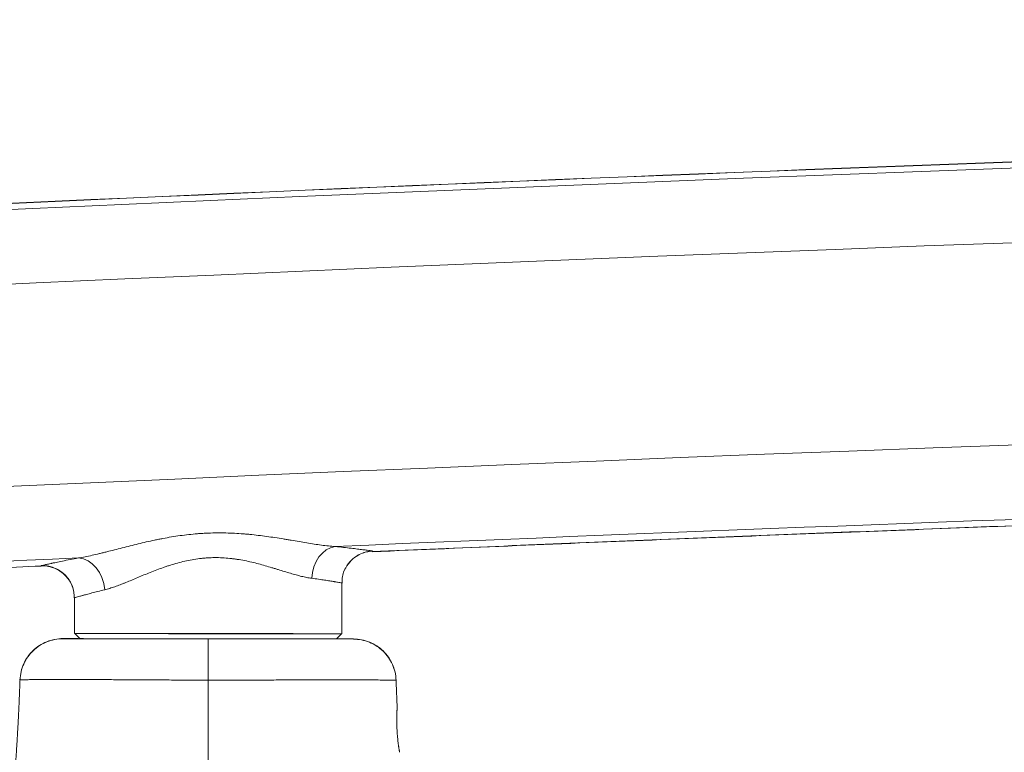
# Model space of a CAD drawing. Header units: millimetres. Extents: x 0 to 594, y 0 to 420.
# Tile 103 of 256: x 237.93 to 242.53, y 171.15 to 174.58. Entities that reach past the tile are written whole.
import ezdxf

# ---------------------------------------------------------------- set-up
doc = ezdxf.new("R2010")
doc.units = ezdxf.units.MM
doc.layers.add('1', color=7, linetype='Continuous', true_color=0xffffff)
doc.styles.add('Arial', font='txt')
doc.dimstyles.get("Standard").update_dxf_attribs({"dimtxt": 0.18, "dimasz": 0.18, "dimexe": 0.18, "dimexo": 0.0625, "dimgap": 0.09, "dimtad": 0, "dimtih": 1, "dimtoh": 1, "dimdec": 4, "dimzin": 0, "dimdsep": 46, "dimtxsty": 'Standard', "dimcen": 0.09, "dimadec": 0, "dimazin": 0, "dimtfac": 1, "dimtdec": 4, "dimtofl": 0, "dimtmove": 0, "dimatfit": 3, "dimfxl": 0, "dimtolj": 1, "dimtzin": 0, "dimarcsym": 0})

# ---------------------------------------------------------------- blocks, each defined once
blk = doc.blocks.new('_U8')
at = {"layer": '1', "color": 18, "lineweight": 18}
for p, q in [((226.9039, 215.3984), (226.9039, 196.8912)), ((318.5034, 149.327), (318.5034, 200.8912)), ((226.9039, 198.8912), (243.5405, 198.8912)), ((318.5034, 198.8912), (301.8668, 198.8912))]:
    blk.add_line(p, q, dxfattribs=at)
at = {"layer": '1', "color": 18}
for points in [[(226.9039, 198.8912), (230.4039, 199.8291), (230.4039, 197.9534)], [(318.5034, 198.8912), (315.0034, 197.9534), (315.0034, 199.8291)]]:
    blk.add_solid(points, dxfattribs=at)
at = {"layer": '1', "color": 18, "linetype": 'Continuous', "lineweight": 13, "char_height": 3.5, "attachment_point": 7, "line_spacing_factor": 1.047437, "style": 'Arial'}
for s, insert in [('\\fArial|b0|i0;\\W1.0000;LCG (DRY WEIGHT)', (255.1731, 196.2555)), ('\\fArial|b0|i0;\\W1.0000;1.8', (245.226, 196.2555))]:
    blk.add_mtext(s, dxfattribs=dict(at, insert=insert))
blk = doc.blocks.new('_U10')
at = {"layer": '1', "color": 18, "lineweight": 18}
for p, q in [((202.0973, 198.4427), (40.2436, 198.4427)), ((42.2436, 198.4427), (42.2436, 169.9126)), ((42.2436, 127.4368), (42.2436, 157.7463)), ((257.5135, 127.4368), (40.2436, 127.4368))]:
    blk.add_line(p, q, dxfattribs=at)
at = {"layer": '1', "color": 18}
for points in [[(42.2436, 198.4427), (43.1815, 194.9427), (41.3058, 194.9427)], [(42.2436, 127.4368), (41.3058, 130.9368), (43.1815, 130.9368)]]:
    blk.add_solid(points, dxfattribs=at)
at = {"layer": '1', "color": 18, "linetype": 'Continuous', "lineweight": 13, "insert": (45.2224, 159.4038), "char_height": 3.5, "attachment_point": 7, "rotation": 90, "line_spacing_factor": 1.047437, "style": 'Arial'}
blk.add_mtext('\\fArial|b0|i0;\\W1.0000;1.42', dxfattribs=at)
blk = doc.blocks.new('_U11')
at = {"layer": '1', "color": 18, "lineweight": 18}
for p, q in [((101.4996, 186.0644), (50.7679, 186.0644)), ((52.7679, 186.0644), (52.7679, 161.5114)), ((52.7679, 127.4368), (52.7679, 149.3451)), ((257.5135, 127.4368), (50.7679, 127.4368))]:
    blk.add_line(p, q, dxfattribs=at)
at = {"layer": '1', "color": 18}
for points in [[(52.7679, 186.0644), (53.7057, 182.5644), (51.8301, 182.5644)], [(52.7679, 127.4368), (51.8301, 130.9368), (53.7057, 130.9368)]]:
    blk.add_solid(points, dxfattribs=at)
at = {"layer": '1', "color": 18, "linetype": 'Continuous', "lineweight": 13, "insert": (55.7467, 151.0026), "char_height": 3.5, "attachment_point": 7, "rotation": 90, "line_spacing_factor": 1.047437, "style": 'Arial'}
blk.add_mtext('\\fArial|b0|i0;\\W1.0000;1.17', dxfattribs=at)
blk = doc.blocks.new('_U12')
at = {"layer": '1', "color": 18, "lineweight": 18}
for p, q in [((226.9039, 215.3984), (336.0772, 215.3984)), ((334.0772, 215.3984), (334.0772, 177.5008)), ((334.0772, 127.4368), (334.0772, 165.3344)), ((257.5135, 127.4368), (336.0772, 127.4368))]:
    blk.add_line(p, q, dxfattribs=at)
at = {"layer": '1', "color": 18}
for points in [[(334.0772, 215.3984), (335.015, 211.8984), (333.1393, 211.8984)], [(334.0772, 127.4368), (333.1393, 130.9368), (335.015, 130.9368)]]:
    blk.add_solid(points, dxfattribs=at)
at = {"layer": '1', "color": 18, "linetype": 'Continuous', "lineweight": 13, "char_height": 3.5, "attachment_point": 7, "rotation": 90, "line_spacing_factor": 1.047437, "style": 'Arial'}
for s, insert in [('\\fArial|b0|i0;\\W1.0000;LIFTING STROPS* EYE', (344.118, 145.1241)), ('\\fArial|b0|i0;\\W1.0000;1.76', (337.056, 166.9919))]:
    blk.add_mtext(s, dxfattribs=dict(at, insert=insert))
blk = doc.blocks.new('_U13')
at = {"layer": '1', "color": 18, "lineweight": 18}
for p, q in [((128.4245, 177.2952), (61.3878, 177.2952)), ((63.3878, 177.2952), (63.3878, 113.3718)), ((257.5135, 127.4368), (61.3878, 127.4368))]:
    blk.add_line(p, q, dxfattribs=at)
at = {"layer": '1', "color": 18}
for points in [[(63.3878, 177.2952), (64.3256, 173.7952), (62.4499, 173.7952)], [(63.3878, 127.4368), (62.4499, 130.9368), (64.3256, 130.9368)]]:
    blk.add_solid(points, dxfattribs=at)
at = {"layer": '1', "color": 18, "linetype": 'Continuous', "lineweight": 13, "char_height": 3.5, "attachment_point": 7, "rotation": 90, "line_spacing_factor": 1.047437, "style": 'Arial'}
for s, insert in [('\\fArial|b0|i0;\\W1.0000;1.00', (66.3666, 102.8629)), ('\\fArial|b0|i0;\\W1.0000;BOW DEFLATED', (66.3666, 61.4994))]:
    blk.add_mtext(s, dxfattribs=dict(at, insert=insert))

msp = doc.modelspace()

# ---------------------------------------------------------------- linework, layer by layer
at = {"layer": '1', "color": 155, "linetype": 'Continuous', "lineweight": 18}
for p, q in [((239.4377, 171.7069), (239.4379, 171.944)), ((238.1877, 171.8742), (238.1875, 171.7076)), ((238.1879, 171.875), (238.1877, 171.7084)), ((238.1877, 171.7084), (238.2126, 171.6834)), ((239.4126, 171.6819), (239.4377, 171.7069)), ((239.4375, 171.7061), (239.4375, 171.7067)), ((239.4375, 171.7061), (239.4375, 171.7061))]:
    msp.add_line(p, q, dxfattribs=at)
at = {"layer": '1', "color": 155, "linetype": 'Continuous', "lineweight": 13}
for centre, major_axis, ratio, start_param, end_param in [((260.9784, -327.3988), (-472.6812, -167.9182), 1, 4.318267, 4.424346), ((260.9785, -327.3991), (-472.3526, -167.8015), 1, 4.318267, 4.424347), ((260.9785, -327.3991), (-471.4619, -167.485), 1, 4.323478, 4.424348), ((260.9784, -327.3988), (-471.1333, -167.3683), 1, 4.374078, 4.414207), ((239.4129, 171.9654), (-0.0156, -0.1492), 0.772517, 3.331804, 4.79175), ((260.9784, -327.3988), (-471.1333, -167.3683), 1, 4.41661, 4.424348), ((238.2132, 171.9122), (0.0285, -0.1473), 0.768009, 1.422844, 2.953019)]:
    msp.add_ellipse(centre, major_axis=major_axis, ratio=ratio, start_param=start_param, end_param=end_param, dxfattribs=at)
at = {"layer": '1', "color": 155, "linetype": 'Continuous', "lineweight": 18}
for centre, major_axis, ratio, start_param, end_param in [((238.8125, 171.7068), (-0.625, 0.0008), 0.000817, 0.00002, 6.283162), ((238.8126, 171.6827), (0.6, -0.0007), 0.000811, 3.142373, 5.721915)]:
    msp.add_ellipse(centre, major_axis=major_axis, ratio=ratio, start_param=start_param, end_param=end_param, dxfattribs=at)
for points, knots in [([(287.4434, 173.5496), (283.9853, 173.734), (276.9608, 174.0346), (266.3619, 174.2605), (255.6546, 174.2614), (244.9493, 174.0335), (237.8183, 173.7293), (234.2539, 173.5392)], [0, 0, 0, 0, 0.195198, 0.396399, 0.597599, 0.7988, 1, 1, 1, 1]), ([(251.1548, 174.1546), (249.0864, 174.1141), (243.4504, 173.9687), (237.8182, 173.7285), (234.2537, 173.5383)], [0, 0, 0, 0, 0.366952, 1, 1, 1, 1]), ([(239.4398, 171.9434), (239.439, 171.9486), (239.437, 171.973), (239.4519, 172.0119), (239.4797, 172.0495), (239.5103, 172.0727), (239.5392, 172.0856), (239.5621, 172.0911), (239.575, 172.0921), (239.5794, 172.0922)], [0, 0, 0, 0, 0.069584, 0.325422, 0.523897, 0.688506, 0.827524, 0.941655, 1, 1, 1, 1]), ([(239.4399, 171.9442), (239.4391, 171.9492), (239.4371, 171.9734), (239.4518, 172.0123), (239.4795, 172.0501), (239.5101, 172.0734), (239.5391, 172.0863), (239.5621, 172.0919), (239.5751, 172.0929), (239.5796, 172.093)], [0, 0, 0, 0, 0.066622, 0.323265, 0.522175, 0.687045, 0.8263, 0.940673, 1, 1, 1, 1]), ([(238.0322, 172.0233), (238.0365, 172.0237), (238.0505, 172.0242), (238.0784, 172.0196), (238.1176, 172.004), (238.1563, 171.971), (238.1825, 171.924), (238.1871, 171.8906), (238.1868, 171.8738)], [0, 0, 0, 0, 0.054089, 0.177291, 0.347931, 0.575995, 0.799108, 1, 1, 1, 1]), ([(238.0324, 172.0241), (238.0367, 172.0245), (238.0508, 172.0251), (238.0788, 172.0204), (238.118, 172.0047), (238.1567, 171.9717), (238.1827, 171.9247), (238.1872, 171.8914), (238.1869, 171.8747)], [0, 0, 0, 0, 0.054112, 0.17896, 0.349719, 0.576707, 0.799827, 1, 1, 1, 1]), ([(238.1332, 171.6826), (238.1205, 171.6827), (238.1077, 171.6814), (238.0826, 171.6766), (238.0702, 171.673), (238.0465, 171.6634), (238.0351, 171.6575), (238.0136, 171.6436), (238.0036, 171.6356), (237.9851, 171.6179), (237.9768, 171.6082), (237.9621, 171.5872), (237.9557, 171.5761), (237.9452, 171.5527), (237.9411, 171.5406), (237.9353, 171.5157), (237.9336, 171.5029), (237.9331, 171.4901)], [0, 0, 0, 0, 0.125, 0.125, 0.25, 0.25, 0.375, 0.375, 0.5, 0.5, 0.625, 0.625, 0.75, 0.75, 0.875, 0.875, 1, 1, 1, 1]), ([(238.1334, 171.6835), (238.1206, 171.6835), (238.1078, 171.6823), (238.0827, 171.6774), (238.0704, 171.6738), (238.0467, 171.6643), (238.0353, 171.6583), (238.0138, 171.6445), (238.0037, 171.6365), (237.9853, 171.6188), (237.9769, 171.609), (237.9622, 171.5881), (237.9559, 171.5769), (237.9454, 171.5536), (237.9413, 171.5414), (237.9355, 171.5165), (237.9338, 171.5038), (237.9333, 171.491)], [0, 0, 0, 0, 0.125, 0.125, 0.25, 0.25, 0.375, 0.375, 0.5, 0.5, 0.625, 0.625, 0.75, 0.75, 0.875, 0.875, 1, 1, 1, 1]), ([(238.2095, 171.6828), (238.2004, 171.6828), (238.1921, 171.6828), (238.1802, 171.6828), (238.1763, 171.6828), (238.1716, 171.6828), (238.1707, 171.6828), (238.1688, 171.6828), (238.1662, 171.6828), (238.157, 171.6828), (238.1503, 171.6827), (238.1418, 171.6827), (238.1386, 171.6827), (238.1343, 171.6827), (238.1332, 171.6827), (238.1332, 171.6826)], [0, 0, 0, 0, 0.182881, 0.182881, 0.285021, 0.285021, 0.310556, 0.310556, 0.336091, 0.387161, 0.591441, 0.591441, 0.79572, 0.79572, 1, 1, 1, 1]), ([(238.2043, 171.6836), (238.1972, 171.6836), (238.1907, 171.6836), (238.1804, 171.6836), (238.1764, 171.6836), (238.1717, 171.6836), (238.1708, 171.6836), (238.169, 171.6836), (238.1663, 171.6836), (238.1572, 171.6836), (238.1505, 171.6836), (238.142, 171.6836), (238.1388, 171.6835), (238.1345, 171.6835), (238.1334, 171.6835), (238.1334, 171.6835)], [0, 0, 0, 0, 0.151644, 0.151644, 0.257688, 0.257688, 0.284199, 0.284199, 0.310711, 0.363733, 0.575822, 0.575822, 0.787911, 0.787911, 1, 1, 1, 1]), ([(238.8128, 171.6821), (238.8241, 171.6821), (238.8465, 171.6821), (238.8688, 171.682), (238.9021, 171.682), (238.9242, 171.682), (238.9489, 171.6819), (238.9517, 171.6819), (238.9572, 171.6819), (238.9599, 171.6819), (238.9681, 171.6819), (238.9845, 171.6819), (239.0006, 171.6819), (239.0325, 171.6819), (239.0533, 171.6818), (239.0943, 171.6818), (239.1143, 171.6818), (239.1437, 171.6818), (239.1534, 171.6818), (239.1678, 171.6817), (239.1726, 171.6817), (239.1821, 171.6817), (239.1868, 171.6817), (239.2099, 171.6817), (239.2278, 171.6817), (239.2619, 171.6817), (239.2783, 171.6817), (239.3096, 171.6817), (239.3245, 171.6817), (239.3405, 171.6817), (239.3422, 171.6817), (239.3457, 171.6817), (239.3509, 171.6817), (239.3627, 171.6817), (239.3723, 171.6817), (239.3907, 171.6817), (239.402, 171.6817), (239.4227, 171.6817), (239.4322, 171.6817), (239.4449, 171.6817), (239.4488, 171.6817), (239.4535, 171.6817), (239.4544, 171.6817), (239.4563, 171.6817), (239.4589, 171.6817), (239.4681, 171.6817), (239.4748, 171.6817), (239.4833, 171.6817), (239.4865, 171.6818), (239.4908, 171.6818), (239.4919, 171.6818), (239.4919, 171.6818)], [0, 0, 0, 0, 0.03125, 0.0625, 0.0625, 0.125, 0.125, 0.132813, 0.132813, 0.140625, 0.140625, 0.15625, 0.1875, 0.1875, 0.25, 0.25, 0.3125, 0.3125, 0.34375, 0.34375, 0.359375, 0.359375, 0.375, 0.375, 0.4375, 0.4375, 0.5, 0.5, 0.5625, 0.5625, 0.570313, 0.570313, 0.578125, 0.59375, 0.625, 0.625, 0.6875, 0.6875, 0.75, 0.75, 0.78125, 0.78125, 0.789063, 0.789063, 0.796875, 0.8125, 0.875, 0.875, 0.9375, 0.9375, 1, 1, 1, 1]), ([(239.4919, 171.6818), (239.4919, 171.6818), (239.4907, 171.6819), (239.4864, 171.6819), (239.4832, 171.6819), (239.4747, 171.682), (239.4693, 171.682), (239.4613, 171.682), (239.4588, 171.682), (239.4561, 171.682), (239.4543, 171.6821), (239.4534, 171.6821), (239.4487, 171.6821), (239.4447, 171.6821), (239.4332, 171.6821), (239.4252, 171.6821), (239.4164, 171.6822)], [0, 0, 0, 0, 0.20592, 0.20592, 0.41184, 0.41184, 0.617761, 0.617761, 0.669241, 0.694981, 0.694981, 0.720721, 0.720721, 0.823681, 0.823681, 1, 1, 1, 1]), ([(239.6913, 171.488), (239.6909, 171.5008), (239.6892, 171.5135), (239.6835, 171.5385), (239.6794, 171.5506), (239.669, 171.574), (239.6627, 171.5852), (239.648, 171.6061), (239.6397, 171.6159), (239.6213, 171.6337), (239.6112, 171.6417), (239.5898, 171.6556), (239.5784, 171.6616), (239.5547, 171.6712), (239.5424, 171.6748), (239.5173, 171.6797), (239.5045, 171.681), (239.4917, 171.681)], [0, 0, 0, 0, 0.125, 0.125, 0.25, 0.25, 0.375, 0.375, 0.5, 0.5, 0.625, 0.625, 0.75, 0.75, 0.875, 0.875, 1, 1, 1, 1]), ([(239.6915, 171.4888), (239.691, 171.5016), (239.6894, 171.5144), (239.6836, 171.5393), (239.6795, 171.5515), (239.6691, 171.5748), (239.6628, 171.586), (239.6482, 171.607), (239.6398, 171.6167), (239.6214, 171.6345), (239.6114, 171.6425), (239.5899, 171.6565), (239.5786, 171.6624), (239.5548, 171.672), (239.5425, 171.6757), (239.5174, 171.6806), (239.5046, 171.6818), (239.4919, 171.6818)], [0, 0, 0, 0, 0.125, 0.125, 0.25, 0.25, 0.375, 0.375, 0.5, 0.5, 0.625, 0.625, 0.75, 0.75, 0.875, 0.875, 1, 1, 1, 1]), ([(239.6903, 171.494), (239.6906, 171.4958), (239.692, 171.51), (239.6868, 171.5271), (239.682, 171.5431), (239.6805, 171.5475), (239.6799, 171.5492), (239.6798, 171.5495), (239.6798, 171.5497), (239.6797, 171.5497), (239.6797, 171.5497)], [0, 0, 0, 0, 0.097867, 0.748517, 0.903017, 0.982342, 0.992381, 0.997438, 0.999968, 1, 1, 1, 1]), ([(236.8681, 169.4068), (236.8827, 169.4068), (236.901, 169.4072), (236.9228, 169.4082), (236.9374, 169.409), (236.9538, 169.4102), (236.9683, 169.4116), (236.9774, 169.4125), (236.9864, 169.4135), (237.0009, 169.4153), (237.0171, 169.4176), (237.0314, 169.42), (237.053, 169.4238), (237.0726, 169.4279), (237.0902, 169.4322), (237.0973, 169.4339), (237.1096, 169.4371), (237.1236, 169.441), (237.1358, 169.4447), (237.1427, 169.4469), (237.1531, 169.4502), (237.1686, 169.4555), (237.1839, 169.4612), (237.1941, 169.4652), (237.2008, 169.4679), (237.2159, 169.4741), (237.231, 169.4809), (237.2433, 169.4868), (237.2466, 169.4884), (237.2488, 169.4895), (237.2529, 169.4915), (237.2658, 169.498), (237.2802, 169.5057), (237.2928, 169.513), (237.2968, 169.5152), (237.3007, 169.5175), (237.31, 169.5231), (237.3231, 169.5313), (237.3349, 169.539), (237.3409, 169.5431), (237.3427, 169.5444), (237.3446, 169.5457), (237.3506, 169.5498), (237.3798, 169.5706), (237.4093, 169.5947), (237.436, 169.6193), (237.4465, 169.6293), (237.4569, 169.6394), (237.4671, 169.6498), (237.4771, 169.6603), (237.4894, 169.6736), (237.5014, 169.6873), (237.5108, 169.6983), (237.5201, 169.7095), (237.5292, 169.7208), (237.5381, 169.7323), (237.5512, 169.7497), (237.5639, 169.7674), (237.5762, 169.7854), (237.5842, 169.7975), (237.5931, 169.8113), (237.6008, 169.8236), (237.6055, 169.8314), (237.6102, 169.8391), (237.6176, 169.8517), (237.6257, 169.8659), (237.6327, 169.8786), (237.6414, 169.8945), (237.6494, 169.9099), (237.656, 169.9228), (237.658, 169.9269), (237.66, 169.931), (237.6665, 169.944), (237.6739, 169.9596), (237.6815, 169.9762), (237.6874, 169.9894), (237.6947, 170.0061), (237.7018, 170.0229), (237.7073, 170.0363), (237.7128, 170.0498), (237.7181, 170.0634), (237.7233, 170.077), (237.7309, 170.0974), (237.7383, 170.118), (237.7454, 170.1387), (237.7501, 170.1525), (237.7552, 170.168), (237.7596, 170.1819), (237.7624, 170.1906), (237.7651, 170.1993), (237.7693, 170.2132), (237.7738, 170.2281), (237.7768, 170.2386), (237.7781, 170.2429), (237.7793, 170.2473), (237.7833, 170.2613), (237.7875, 170.2765), (237.791, 170.2897), (237.7919, 170.2932), (237.7926, 170.2956), (237.7937, 170.3001), (237.7974, 170.3142), (237.8014, 170.3301), (237.8049, 170.3442), (237.806, 170.3487), (237.807, 170.3531), (237.8096, 170.3637), (237.8131, 170.3788), (237.8164, 170.393), (237.8183, 170.4019), (237.8203, 170.4108), (237.8234, 170.4251), (237.8268, 170.4411), (237.8298, 170.4554), (237.8341, 170.4769), (237.8383, 170.4984), (237.8423, 170.5199), (237.845, 170.5342), (237.8476, 170.5486), (237.8501, 170.563), (237.8525, 170.5774), (237.8556, 170.5954), (237.8585, 170.6134), (237.8607, 170.6278), (237.8635, 170.6458), (237.8663, 170.6639), (237.8689, 170.6819), (237.8715, 170.7), (237.8744, 170.7217), (237.8778, 170.747), (237.8806, 170.7688), (237.8832, 170.7905), (237.8858, 170.8123), (237.8883, 170.834), (237.8915, 170.8631), (237.8946, 170.8921), (237.8975, 170.9212), (237.8996, 170.943), (237.9016, 170.9648), (237.9035, 170.9867), (237.9054, 171.0085), (237.9072, 171.0303), (237.909, 171.0522), (237.9112, 171.0813), (237.9134, 171.1104), (237.9154, 171.1396), (237.9168, 171.1615), (237.9182, 171.1833), (237.9196, 171.2052), (237.9209, 171.2271), (237.9223, 171.2526), (237.9235, 171.2745), (237.9245, 171.2927), (237.9254, 171.311), (237.9265, 171.3329), (237.9277, 171.3584), (237.9287, 171.3803), (237.9297, 171.4022), (237.9306, 171.4241), (237.9315, 171.446), (237.9324, 171.4683), (237.933, 171.4833), (237.9333, 171.491)], [0, 0, 0, 0, 0.016799, 0.020998, 0.025198, 0.033598, 0.039897, 0.041997, 0.044097, 0.050396, 0.058796, 0.062995, 0.067195, 0.083994, 0.086094, 0.088193, 0.092393, 0.100793, 0.104992, 0.107092, 0.109192, 0.117591, 0.125991, 0.128091, 0.13019, 0.13439, 0.146989, 0.149351, 0.150139, 0.151189, 0.152239, 0.155389, 0.167988, 0.171137, 0.172187, 0.173237, 0.176387, 0.184786, 0.191086, 0.192661, 0.193186, 0.193711, 0.195286, 0.201585, 0.235183, 0.239382, 0.243582, 0.251981, 0.256181, 0.260381, 0.26878, 0.277179, 0.281379, 0.285579, 0.293978, 0.298178, 0.302378, 0.319176, 0.323376, 0.327576, 0.335975, 0.342275, 0.344375, 0.346474, 0.352774, 0.361173, 0.365373, 0.369573, 0.382172, 0.385321, 0.386371, 0.387421, 0.390571, 0.40317, 0.40737, 0.41157, 0.419969, 0.428368, 0.432568, 0.436768, 0.445167, 0.449367, 0.453566, 0.470365, 0.474565, 0.478765, 0.487164, 0.493463, 0.495563, 0.497663, 0.503963, 0.512362, 0.515512, 0.516562, 0.517612, 0.520761, 0.533361, 0.535723, 0.53651, 0.53756, 0.53861, 0.54176, 0.554359, 0.557509, 0.558559, 0.559609, 0.562758, 0.571158, 0.577457, 0.579557, 0.581657, 0.587956, 0.596356, 0.600556, 0.604755, 0.621554, 0.625754, 0.629953, 0.638353, 0.642552, 0.646752, 0.655152, 0.663551, 0.667751, 0.67195, 0.684549, 0.688749, 0.692949, 0.705548, 0.713947, 0.722347, 0.730746, 0.739145, 0.747545, 0.755944, 0.772743, 0.781142, 0.789542, 0.797941, 0.80634, 0.81474, 0.823139, 0.831538, 0.839938, 0.856737, 0.865136, 0.873535, 0.881935, 0.890334, 0.898733, 0.907133, 0.919732, 0.923932, 0.928131, 0.94073, 0.94913, 0.957529, 0.965929, 0.974328, 0.982727, 0.991127, 1, 1, 1, 1]), ([(238.8102, 169.2472), (238.8102, 169.2496), (238.8102, 169.253), (238.8102, 169.2577), (238.8102, 169.261), (238.8102, 169.265), (238.8102, 169.2688), (238.8102, 169.2713), (238.8102, 169.2738), (238.8102, 169.2781), (238.8102, 169.2832), (238.8102, 169.288), (238.8102, 169.2955), (238.8102, 169.303), (238.8102, 169.3103), (238.8102, 169.3133), (238.8102, 169.3187), (238.8102, 169.3251), (238.8102, 169.331), (238.8102, 169.3344), (238.8102, 169.3396), (238.8103, 169.3477), (238.8103, 169.3561), (238.8103, 169.362), (238.8103, 169.3659), (238.8103, 169.3749), (238.8103, 169.3845), (238.8103, 169.3926), (238.8103, 169.3948), (238.8103, 169.3963), (238.8103, 169.3991), (238.8103, 169.408), (238.8103, 169.4185), (238.8103, 169.428), (238.8103, 169.431), (238.8103, 169.4341), (238.8103, 169.4414), (238.8103, 169.452), (238.8103, 169.4619), (238.8103, 169.4671), (238.8103, 169.4687), (238.8103, 169.4704), (238.8104, 169.4756), (238.8104, 169.5018), (238.8104, 169.5313), (238.8104, 169.5607), (238.8104, 169.5726), (238.8105, 169.5846), (238.8105, 169.5967), (238.8105, 169.6089), (238.8105, 169.6244), (238.8105, 169.64), (238.8105, 169.6527), (238.8105, 169.6654), (238.8105, 169.6782), (238.8106, 169.6911), (238.8106, 169.7106), (238.8106, 169.7303), (238.8106, 169.7502), (238.8106, 169.7635), (238.8106, 169.7785), (238.8107, 169.792), (238.8107, 169.8004), (238.8107, 169.8088), (238.8107, 169.8224), (238.8107, 169.8377), (238.8107, 169.8513), (238.8107, 169.8685), (238.8108, 169.8848), (238.8108, 169.8986), (238.8108, 169.9029), (238.8108, 169.9072), (238.8108, 169.921), (238.8108, 169.9375), (238.8108, 169.9549), (238.8108, 169.9689), (238.8109, 169.9863), (238.8109, 170.0038), (238.8109, 170.0178), (238.8109, 170.0319), (238.8109, 170.0459), (238.8109, 170.06), (238.811, 170.0811), (238.811, 170.1023), (238.811, 170.1235), (238.811, 170.1377), (238.811, 170.1536), (238.8111, 170.1678), (238.8111, 170.1766), (238.8111, 170.1855), (238.8111, 170.1997), (238.8111, 170.2148), (238.8111, 170.2255), (238.8111, 170.2299), (238.8111, 170.2343), (238.8112, 170.2486), (238.8112, 170.2639), (238.8112, 170.2773), (238.8112, 170.2808), (238.8112, 170.2833), (238.8112, 170.2877), (238.8112, 170.302), (238.8112, 170.318), (238.8112, 170.3322), (238.8113, 170.3367), (238.8113, 170.3412), (238.8113, 170.3519), (238.8113, 170.367), (238.8113, 170.3813), (238.8113, 170.3902), (238.8113, 170.3991), (238.8113, 170.4134), (238.8114, 170.4295), (238.8114, 170.4438), (238.8114, 170.4652), (238.8114, 170.4867), (238.8115, 170.5081), (238.8115, 170.5224), (238.8115, 170.5367), (238.8115, 170.5511), (238.8115, 170.5654), (238.8115, 170.5833), (238.8116, 170.6012), (238.8116, 170.6155), (238.8116, 170.6335), (238.8116, 170.6514), (238.8116, 170.6693), (238.8117, 170.6873), (238.8117, 170.7088), (238.8117, 170.7339), (238.8117, 170.7555), (238.8118, 170.7771), (238.8118, 170.7987), (238.8118, 170.8203), (238.8119, 170.8491), (238.8119, 170.878), (238.8119, 170.9068), (238.8119, 170.9285), (238.812, 170.9502), (238.812, 170.972), (238.812, 170.9937), (238.8121, 171.0155), (238.8121, 171.0372), (238.8121, 171.0663), (238.8121, 171.0955), (238.8122, 171.1246), (238.8122, 171.1465), (238.8122, 171.1685), (238.8123, 171.1904), (238.8123, 171.2124), (238.8123, 171.2382), (238.8124, 171.2602), (238.8124, 171.2786), (238.8124, 171.2971), (238.8124, 171.3192), (238.8125, 171.3451), (238.8125, 171.3674), (238.8125, 171.3897), (238.8125, 171.412), (238.8126, 171.4344), (238.8126, 171.4601), (238.8126, 171.4785), (238.8126, 171.4893)], [0, 0, 0, 0, 0.016744, 0.02093, 0.025115, 0.033487, 0.039766, 0.041859, 0.043952, 0.050231, 0.058603, 0.062789, 0.066975, 0.083718, 0.085811, 0.087904, 0.09209, 0.100462, 0.104648, 0.106741, 0.108834, 0.117206, 0.125577, 0.12767, 0.129763, 0.133949, 0.146507, 0.148862, 0.149646, 0.150693, 0.151739, 0.154879, 0.167436, 0.170576, 0.171622, 0.172669, 0.175808, 0.18418, 0.190459, 0.192029, 0.192552, 0.193075, 0.194645, 0.200924, 0.234411, 0.238597, 0.242783, 0.251155, 0.255341, 0.259527, 0.267898, 0.27627, 0.280456, 0.284642, 0.293014, 0.2972, 0.301386, 0.318129, 0.322315, 0.326501, 0.334873, 0.341152, 0.343245, 0.345338, 0.351617, 0.359988, 0.364174, 0.36836, 0.380918, 0.384057, 0.385104, 0.38615, 0.38929, 0.401848, 0.406033, 0.410219, 0.418591, 0.426963, 0.431149, 0.435335, 0.443707, 0.447893, 0.452079, 0.468822, 0.473008, 0.477194, 0.485566, 0.491845, 0.493938, 0.496031, 0.502309, 0.510681, 0.513821, 0.514867, 0.515914, 0.519053, 0.531611, 0.533965, 0.53475, 0.535797, 0.536843, 0.539983, 0.55254, 0.55568, 0.556726, 0.557773, 0.560912, 0.569284, 0.575563, 0.577656, 0.579749, 0.586028, 0.5944, 0.598585, 0.602771, 0.619515, 0.623701, 0.627887, 0.636259, 0.640445, 0.64463, 0.653002, 0.661374, 0.66556, 0.669746, 0.682304, 0.68649, 0.690676, 0.703233, 0.711605, 0.719977, 0.728349, 0.736721, 0.745092, 0.753464, 0.770208, 0.77858, 0.786952, 0.795323, 0.803695, 0.812067, 0.820439, 0.828811, 0.837182, 0.853926, 0.862298, 0.87067, 0.879042, 0.887413, 0.895785, 0.904157, 0.916715, 0.920901, 0.925087, 0.937644, 0.946016, 0.954388, 0.96276, 0.971132, 0.979503, 0.987875, 1, 1, 1, 1]), ([(239.6915, 171.4888), (239.6918, 171.4811), (239.6923, 171.4661), (239.6931, 171.4438), (239.694, 171.4219), (239.6949, 171.4), (239.6957, 171.3799), (239.6962, 171.3671), (239.6965, 171.3616)], [0, 0, 0, 0, 0.181742, 0.353777, 0.525812, 0.697847, 0.869882, 1, 1, 1, 1]), ([(239.6965, 171.3616), (239.6965, 171.3615), (239.6965, 171.3614), (239.6964, 171.3607), (239.6964, 171.3596), (239.6963, 171.358), (239.6962, 171.3564), (239.6961, 171.3559), (239.696, 171.3547), (239.696, 171.3541), (239.6959, 171.3521), (239.6957, 171.3492), (239.6955, 171.3457), (239.6954, 171.3428), (239.6953, 171.3413), (239.6952, 171.3398), (239.6952, 171.3387), (239.6952, 171.3382), (239.6951, 171.3354), (239.695, 171.3331), (239.6948, 171.3283), (239.6947, 171.3232), (239.6945, 171.3176), (239.6945, 171.314), (239.6945, 171.3133), (239.6945, 171.3118), (239.6945, 171.3111), (239.6944, 171.3089), (239.6944, 171.3074), (239.6944, 171.3028), (239.6944, 171.2966), (239.6945, 171.2901), (239.6946, 171.2852), (239.6946, 171.2835), (239.6947, 171.2802), (239.6948, 171.2785), (239.6949, 171.2734), (239.6952, 171.2666), (239.6955, 171.2598), (239.6959, 171.2529), (239.6961, 171.2495), (239.6964, 171.2444), (239.6966, 171.2427), (239.6968, 171.2392), (239.6969, 171.2376), (239.6973, 171.2325), (239.6979, 171.2259), (239.6985, 171.2195), (239.699, 171.2147), (239.6991, 171.2131), (239.6995, 171.21), (239.6996, 171.2085), (239.7002, 171.2039), (239.7008, 171.1981), (239.7015, 171.1926), (239.7022, 171.1873), (239.7025, 171.1847), (239.7031, 171.1811), (239.7032, 171.1799), (239.7036, 171.1776), (239.7037, 171.1765), (239.7042, 171.1732), (239.7048, 171.1692), (239.7053, 171.1657), (239.7057, 171.1632), (239.7059, 171.1625), (239.7061, 171.161), (239.7062, 171.1603), (239.7065, 171.1583), (239.7069, 171.156), (239.7072, 171.1543), (239.7074, 171.1533), (239.7074, 171.153), (239.7075, 171.1525), (239.7075, 171.1523), (239.7076, 171.1517), (239.7076, 171.1516), (239.7076, 171.1516)], [0, 0, 0, 0, 0.029491, 0.029491, 0.060839, 0.092187, 0.092187, 0.10786, 0.10786, 0.123534, 0.123534, 0.154882, 0.18623, 0.18623, 0.201904, 0.209741, 0.209741, 0.217578, 0.217578, 0.248925, 0.248925, 0.280273, 0.311621, 0.311621, 0.319458, 0.319458, 0.327295, 0.327295, 0.342968, 0.342968, 0.374316, 0.405664, 0.405664, 0.421338, 0.421338, 0.437012, 0.437012, 0.468359, 0.499707, 0.499707, 0.531055, 0.531055, 0.546729, 0.546729, 0.562403, 0.562403, 0.59375, 0.625098, 0.625098, 0.640772, 0.640772, 0.656446, 0.656446, 0.687794, 0.719141, 0.719141, 0.750489, 0.750489, 0.766163, 0.766163, 0.781837, 0.781837, 0.813184, 0.844532, 0.844532, 0.860206, 0.860206, 0.87588, 0.87588, 0.907228, 0.938575, 0.938575, 0.954249, 0.954249, 0.969923, 0.969923, 1, 1, 1, 1])]:
    msp.add_open_spline(points, degree=3, knots=knots, dxfattribs=at)
for points, degree in [([(239.5797, 172.0905), (249.4299, 172.5182), (259.2894, 172.5458)], 2), ([(239.5796, 172.0896), (244.9862, 172.3245), (250.3957, 172.4388)], 2), ([(234.3435, 171.8406), (238.0325, 172.0231)], 1), ([(234.3436, 171.8415), (238.0327, 172.0239)], 1)]:
    msp.add_open_spline(points, degree=degree, dxfattribs=at)
at = {"layer": '1', "color": 155, "linetype": 'Continuous', "lineweight": 13}
for points, knots in [([(238.2064, 172.0609), (238.2167, 172.0625), (238.2271, 172.0643), (238.2485, 172.0685), (238.2593, 172.0707), (238.2814, 172.0756), (238.2927, 172.0783), (238.3098, 172.0824), (238.3156, 172.0838), (238.3272, 172.0866), (238.333, 172.0881), (238.3507, 172.0925), (238.3625, 172.0956), (238.3865, 172.1017), (238.3985, 172.1048), (238.4351, 172.1141), (238.4598, 172.1204), (238.5103, 172.1326), (238.5359, 172.1385), (238.5653, 172.1447), (238.5686, 172.1454), (238.5752, 172.1467), (238.585, 172.1487), (238.5949, 172.1506), (238.6147, 172.1544), (238.6279, 172.1568), (238.6678, 172.1634), (238.6947, 172.1672), (238.7353, 172.1717), (238.749, 172.173), (238.7661, 172.1743), (238.7695, 172.1746), (238.7763, 172.1751), (238.7866, 172.1758), (238.7968, 172.1763), (238.8173, 172.1773), (238.8446, 172.1782), (238.8719, 172.1782), (238.9127, 172.1776), (238.9398, 172.1763), (238.9703, 172.1741), (238.9737, 172.1739), (238.9804, 172.1733), (238.9905, 172.1725), (239.0006, 172.1716), (239.0206, 172.1696), (239.0339, 172.1682), (239.0735, 172.1634), (239.0995, 172.1598), (239.1379, 172.1539), (239.1507, 172.1519), (239.1697, 172.1488), (239.1791, 172.1472), (239.1885, 172.1457), (239.1948, 172.1446), (239.1979, 172.1441), (239.2259, 172.1394), (239.2502, 172.1352), (239.2855, 172.1294), (239.2971, 172.1275), (239.32, 172.124), (239.3313, 172.1224), (239.3534, 172.1194), (239.3643, 172.1181), (239.3857, 172.1158), (239.3962, 172.1149), (239.4065, 172.1142)], [0, 0, 0, 0, 0.03125, 0.03125, 0.0625, 0.0625, 0.09375, 0.09375, 0.109375, 0.109375, 0.125, 0.125, 0.15625, 0.15625, 0.1875, 0.1875, 0.25, 0.25, 0.3125, 0.3125, 0.320313, 0.320313, 0.328125, 0.34375, 0.34375, 0.375, 0.375, 0.4375, 0.4375, 0.46875, 0.46875, 0.476563, 0.476563, 0.484375, 0.5, 0.5, 0.53125, 0.5625, 0.5625, 0.625, 0.625, 0.632813, 0.632813, 0.640625, 0.65625, 0.65625, 0.6875, 0.6875, 0.75, 0.75, 0.78125, 0.78125, 0.796875, 0.804688, 0.804688, 0.8125, 0.8125, 0.875, 0.875, 0.90625, 0.90625, 0.9375, 0.9375, 0.96875, 0.96875, 1, 1, 1, 1]), ([(239.4065, 172.1142), (239.4205, 172.1128), (239.4337, 172.1114), (239.4585, 172.1088), (239.47, 172.1074), (239.4916, 172.1049), (239.5016, 172.1037), (239.52, 172.1015), (239.5284, 172.1004), (239.5378, 172.0992), (239.5396, 172.099), (239.5432, 172.0985), (239.5449, 172.0983), (239.5499, 172.0976), (239.553, 172.0972), (239.5615, 172.0961), (239.571, 172.0948), (239.5767, 172.094), (239.5805, 172.0935), (239.5815, 172.0934), (239.5815, 172.0934), (239.5815, 172.0934), (239.5815, 172.0934)], [0, 0, 0, 0, 0.124914, 0.124914, 0.249828, 0.249828, 0.374741, 0.374741, 0.499655, 0.499655, 0.530884, 0.530884, 0.562112, 0.562112, 0.624569, 0.624569, 0.749483, 0.874396, 0.874396, 0.99931, 0.99931, 1, 1, 1, 1]), ([(238.031, 172.0246), (238.031, 172.0246), (238.031, 172.0246), (238.0311, 172.0246), (238.0311, 172.0246), (238.0313, 172.0247), (238.0319, 172.0248), (238.033, 172.025), (238.0359, 172.0256), (238.0388, 172.0263), (238.0464, 172.028), (238.0512, 172.0291), (238.0626, 172.0316), (238.0692, 172.033), (238.0777, 172.0349), (238.0787, 172.0351), (238.0806, 172.0355), (238.0836, 172.0361), (238.0908, 172.0377), (238.0974, 172.0391), (238.1113, 172.042), (238.1213, 172.0441), (238.1429, 172.0486), (238.1545, 172.0509), (238.1793, 172.0558), (238.1925, 172.0583), (238.2064, 172.0609)], [0, 0, 0, 0, 0.011206, 0.011206, 0.026901, 0.026901, 0.058292, 0.121072, 0.121072, 0.246633, 0.246633, 0.372194, 0.372194, 0.497756, 0.497756, 0.513451, 0.513451, 0.529146, 0.560536, 0.623317, 0.623317, 0.748878, 0.748878, 0.874439, 0.874439, 1, 1, 1, 1]), ([(239.2968, 171.9657), (239.2892, 171.9666), (239.2815, 171.9679), (239.2656, 171.971), (239.2575, 171.9728), (239.2408, 171.9768), (239.2324, 171.9791), (239.215, 171.9838), (239.2062, 171.9864), (239.1791, 171.9944), (239.1603, 172.0002), (239.1358, 172.0077), (239.1308, 172.0093), (239.1208, 172.0123), (239.1158, 172.0138), (239.1006, 172.0184), (239.0904, 172.0214), (239.0697, 172.0274), (239.0592, 172.0303), (239.0379, 172.0359), (239.0164, 172.0413), (238.9943, 172.0461), (238.9719, 172.0505), (238.9605, 172.0525), (238.9461, 172.0548), (238.9432, 172.0552), (238.9374, 172.056), (238.9287, 172.0572), (238.9199, 172.0582), (238.9025, 172.0601), (238.8908, 172.061), (238.8674, 172.0622), (238.8556, 172.0625), (238.832, 172.0624), (238.8202, 172.062), (238.8024, 172.0608), (238.7935, 172.0601), (238.7846, 172.0592), (238.7787, 172.0586), (238.7757, 172.0583), (238.7609, 172.0565), (238.7491, 172.0547), (238.7259, 172.0506), (238.7145, 172.0482), (238.6918, 172.043), (238.6693, 172.0373), (238.6472, 172.0308), (238.6308, 172.0256), (238.6254, 172.0238), (238.6173, 172.0211), (238.6146, 172.0202), (238.6092, 172.0183), (238.5958, 172.0137), (238.5827, 172.0089), (238.5621, 172.0011), (238.5519, 171.9971), (238.5319, 171.9891), (238.522, 171.9851), (238.5026, 171.9771), (238.493, 171.9731), (238.474, 171.9651), (238.4647, 171.9612), (238.4463, 171.9536), (238.4372, 171.9498), (238.4237, 171.9443), (238.4193, 171.9426), (238.4105, 171.9391), (238.4061, 171.9374), (238.3932, 171.9324), (238.3848, 171.9293), (238.3683, 171.9235), (238.3602, 171.9208), (238.3445, 171.916), (238.3368, 171.9139), (238.3293, 171.9121)], [0, 0, 0, 0, 0.03125, 0.03125, 0.0625, 0.0625, 0.09375, 0.09375, 0.125, 0.125, 0.1875, 0.1875, 0.203125, 0.203125, 0.21875, 0.21875, 0.25, 0.25, 0.28125, 0.28125, 0.3125, 0.34375, 0.34375, 0.375, 0.375, 0.382812, 0.382812, 0.390625, 0.40625, 0.40625, 0.4375, 0.4375, 0.46875, 0.46875, 0.5, 0.5, 0.515625, 0.523437, 0.523437, 0.53125, 0.53125, 0.5625, 0.5625, 0.59375, 0.59375, 0.625, 0.65625, 0.65625, 0.671875, 0.671875, 0.679687, 0.679687, 0.6875, 0.71875, 0.71875, 0.75, 0.75, 0.78125, 0.78125, 0.8125, 0.8125, 0.84375, 0.84375, 0.875, 0.875, 0.890625, 0.890625, 0.90625, 0.90625, 0.9375, 0.9375, 0.96875, 0.96875, 1, 1, 1, 1]), ([(239.4379, 171.9438), (239.4379, 171.9438), (239.4379, 171.9438), (239.4379, 171.9437), (239.4372, 171.9439), (239.4341, 171.9444), (239.4295, 171.9452), (239.4219, 171.9465), (239.4151, 171.9477), (239.4126, 171.9481), (239.4087, 171.9488), (239.4073, 171.9491), (239.4044, 171.9495), (239.403, 171.9498), (239.3954, 171.9511), (239.3887, 171.9522), (239.3739, 171.9546), (239.3658, 171.9558), (239.3484, 171.9585), (239.339, 171.9599), (239.3189, 171.9627), (239.3082, 171.9642), (239.2968, 171.9657)], [0, 0, 0, 0, 0.000562, 0.000562, 0.125492, 0.125492, 0.250422, 0.375351, 0.375351, 0.437816, 0.437816, 0.469049, 0.469049, 0.500281, 0.500281, 0.625211, 0.625211, 0.750141, 0.750141, 0.87507, 0.87507, 1, 1, 1, 1]), ([(238.3293, 171.9121), (238.3179, 171.9094), (238.3073, 171.9068), (238.2872, 171.9017), (238.2779, 171.8993), (238.2604, 171.8947), (238.2523, 171.8925), (238.2411, 171.8895), (238.2376, 171.8885), (238.2325, 171.8871), (238.2309, 171.8867), (238.2276, 171.8858), (238.2261, 171.8854), (238.2185, 171.8832), (238.2132, 171.8817), (238.204, 171.8792), (238.1964, 171.877), (238.1918, 171.8757), (238.1894, 171.875), (238.1889, 171.8748), (238.1883, 171.8747), (238.1881, 171.8746), (238.188, 171.8746), (238.1879, 171.8746), (238.1879, 171.8746), (238.1879, 171.8746), (238.1879, 171.8746)], [0, 0, 0, 0, 0.124989, 0.124989, 0.249977, 0.249977, 0.374966, 0.374966, 0.43746, 0.43746, 0.468707, 0.468707, 0.499954, 0.499954, 0.624943, 0.624943, 0.749932, 0.87492, 0.87492, 0.937414, 0.937414, 0.968662, 0.968662, 0.984285, 0.984285, 1, 1, 1, 1]), ([(238.1334, 171.6835), (238.1334, 171.6835), (238.1345, 171.6834), (238.1388, 171.6834), (238.142, 171.6834), (238.1506, 171.6833), (238.1559, 171.6833), (238.164, 171.6833), (238.1665, 171.6833), (238.1691, 171.6833), (238.1709, 171.6833), (238.1719, 171.6832), (238.1766, 171.6832), (238.1806, 171.6832), (238.1933, 171.6832), (238.2028, 171.6831), (238.2185, 171.6831), (238.224, 171.6831), (238.2312, 171.6831), (238.2327, 171.6831), (238.2356, 171.6831), (238.2371, 171.6831), (238.2416, 171.683), (238.2446, 171.683), (238.2601, 171.683), (238.2866, 171.6829), (238.3311, 171.6828), (238.3641, 171.6828), (238.3857, 171.6827), (238.3901, 171.6827), (238.399, 171.6827), (238.4123, 171.6827), (238.426, 171.6827), (238.4537, 171.6826), (238.4727, 171.6826), (238.5117, 171.6825), (238.5318, 171.6825), (238.5627, 171.6824), (238.5731, 171.6824), (238.5863, 171.6824), (238.589, 171.6824), (238.5943, 171.6824), (238.6023, 171.6824), (238.6103, 171.6824), (238.637, 171.6823), (238.6585, 171.6823), (238.702, 171.6822), (238.7239, 171.6822), (238.757, 171.6822), (238.7681, 171.6822), (238.7904, 171.6821), (238.8016, 171.6821), (238.8128, 171.6821)], [0, 0, 0, 0, 0.0625, 0.0625, 0.125, 0.125, 0.1875, 0.1875, 0.203125, 0.210938, 0.210938, 0.21875, 0.21875, 0.25, 0.25, 0.3125, 0.3125, 0.34375, 0.34375, 0.351563, 0.351563, 0.359375, 0.359375, 0.375, 0.375, 0.4375, 0.5, 0.5625, 0.5625, 0.578125, 0.578125, 0.59375, 0.625, 0.625, 0.6875, 0.6875, 0.75, 0.75, 0.78125, 0.78125, 0.789063, 0.789063, 0.796875, 0.8125, 0.8125, 0.875, 0.875, 0.9375, 0.9375, 0.96875, 0.96875, 1, 1, 1, 1]), ([(238.8128, 171.6821), (238.8128, 171.6821), (238.8128, 171.6808), (238.8128, 171.676), (238.8128, 171.6723), (238.8128, 171.6627), (238.8128, 171.6568), (238.8128, 171.6429), (238.8128, 171.6349), (238.8128, 171.6171), (238.8128, 171.6074), (238.8128, 171.5864), (238.8128, 171.5752), (238.8127, 171.5519), (238.8127, 171.5397), (238.8127, 171.5148), (238.8127, 171.5021), (238.8127, 171.4893)], [0, 0, 0, 0, 0.125, 0.125, 0.25, 0.25, 0.375, 0.375, 0.5, 0.5, 0.625, 0.625, 0.75, 0.75, 0.875, 0.875, 1, 1, 1, 1]), ([(238.8126, 171.4893), (238.8125, 171.4893), (238.8124, 171.4893), (238.8122, 171.4893), (238.8118, 171.4893), (238.811, 171.4893), (238.8095, 171.4893), (238.8063, 171.4893), (238.7999, 171.4893), (238.7873, 171.4894), (238.7764, 171.4894), (238.7548, 171.4894), (238.7405, 171.4895), (238.6976, 171.4896), (238.6692, 171.4897), (238.613, 171.49), (238.5851, 171.4901), (238.5506, 171.4903), (238.5402, 171.4904), (238.5299, 171.4905), (238.5231, 171.4905), (238.5196, 171.4905), (238.5026, 171.4906), (238.4891, 171.4907), (238.4491, 171.4909), (238.4232, 171.4911), (238.3726, 171.4914), (238.348, 171.4915), (238.3122, 171.4917), (238.3004, 171.4917), (238.283, 171.4918), (238.2772, 171.4918), (238.2658, 171.4919), (238.2601, 171.4919), (238.2321, 171.492), (238.2108, 171.4921), (238.1703, 171.4922), (238.151, 171.4922), (238.1147, 171.4922), (238.0976, 171.4922), (238.0775, 171.4921), (238.0735, 171.4921), (238.0677, 171.4921), (238.0658, 171.4921), (238.062, 171.4921), (238.0526, 171.492), (238.0437, 171.492), (238.0234, 171.4919), (238.0112, 171.4918), (237.9893, 171.4916), (237.9797, 171.4915), (237.9671, 171.4914), (237.9633, 171.4914), (237.9589, 171.4913), (237.958, 171.4913), (237.9564, 171.4913), (237.9555, 171.4913), (237.9532, 171.4912), (237.9517, 171.4912), (237.9446, 171.4911), (237.9404, 171.4911), (237.9347, 171.491), (237.9333, 171.491), (237.9333, 171.491)], [0, 0, 0, 0, 0.000244, 0.000244, 0.000488, 0.000977, 0.001953, 0.003906, 0.007813, 0.015625, 0.03125, 0.03125, 0.0625, 0.0625, 0.125, 0.125, 0.1875, 0.1875, 0.203125, 0.210938, 0.210938, 0.21875, 0.21875, 0.25, 0.25, 0.3125, 0.3125, 0.375, 0.375, 0.40625, 0.40625, 0.421875, 0.421875, 0.4375, 0.4375, 0.5, 0.5, 0.5625, 0.5625, 0.625, 0.625, 0.640625, 0.640625, 0.648438, 0.648438, 0.65625, 0.6875, 0.6875, 0.75, 0.75, 0.8125, 0.8125, 0.84375, 0.84375, 0.851563, 0.851563, 0.859375, 0.859375, 0.875, 0.875, 0.9375, 0.9375, 1, 1, 1, 1]), ([(239.6915, 171.4888), (239.6915, 171.4888), (239.6915, 171.4888), (239.6914, 171.4888), (239.6912, 171.4888), (239.6908, 171.4888), (239.6897, 171.4888), (239.6887, 171.4889), (239.6845, 171.4889), (239.6804, 171.489), (239.6693, 171.4892), (239.6624, 171.4893), (239.652, 171.4894), (239.6487, 171.4895), (239.6453, 171.4895), (239.643, 171.4895), (239.6418, 171.4896), (239.6357, 171.4896), (239.6305, 171.4897), (239.6141, 171.4899), (239.6018, 171.49), (239.575, 171.4902), (239.5603, 171.4903), (239.5365, 171.4904), (239.5282, 171.4904), (239.5154, 171.4905), (239.5088, 171.4905), (239.5021, 171.4905), (239.4976, 171.4905), (239.4953, 171.4905), (239.4747, 171.4906), (239.4553, 171.4906), (239.4148, 171.4906), (239.3937, 171.4906), (239.3494, 171.4905), (239.3264, 171.4905), (239.2964, 171.4904), (239.2903, 171.4904), (239.2811, 171.4904), (239.2781, 171.4904), (239.2719, 171.4903), (239.2564, 171.4903), (239.2407, 171.4903), (239.2026, 171.4901), (239.1767, 171.49), (239.1238, 171.4899), (239.0968, 171.4898), (239.0555, 171.4896), (239.0416, 171.4896), (239.0206, 171.4895), (239.0135, 171.4895), (239.0029, 171.4895), (238.9994, 171.4895), (238.9923, 171.4895), (238.9887, 171.4895), (238.9567, 171.4894), (238.9281, 171.4893), (238.885, 171.4893), (238.8706, 171.4893), (238.8489, 171.4893), (238.8381, 171.4893), (238.8254, 171.4893), (238.819, 171.4893), (238.8158, 171.4893), (238.8142, 171.4893), (238.8135, 171.4893), (238.8131, 171.4893), (238.8129, 171.4893), (238.8128, 171.4893), (238.8127, 171.4893)], [0, 0, 0, 0, 0.003812, 0.007719, 0.015532, 0.031159, 0.031159, 0.062412, 0.062412, 0.124917, 0.124917, 0.187423, 0.187423, 0.20305, 0.210863, 0.210863, 0.218676, 0.218676, 0.249929, 0.249929, 0.312435, 0.312435, 0.374941, 0.374941, 0.406194, 0.406194, 0.42182, 0.429634, 0.429634, 0.437447, 0.437447, 0.499953, 0.499953, 0.562459, 0.562459, 0.624965, 0.624965, 0.640591, 0.640591, 0.648404, 0.648404, 0.656218, 0.687471, 0.687471, 0.749976, 0.749976, 0.812482, 0.812482, 0.843735, 0.843735, 0.859362, 0.859362, 0.867175, 0.867175, 0.874988, 0.874988, 0.937494, 0.937494, 0.968747, 0.968747, 0.984374, 0.992187, 0.996093, 0.998047, 0.999023, 0.999512, 0.999756, 0.999756, 1, 1, 1, 1])]:
    msp.add_open_spline(points, degree=3, knots=knots, dxfattribs=at)

# ---------------------------------------------------------------- dimensions: what is measured, and where the dimension line sits
at = {"layer": '1', "color": 18, "linetype": 'Continuous', "lineweight": 13}
dim = msp.add_linear_dim(base=(226.9039, 198.8912), p1=(318.5034, 149.327), p2=(226.9039, 215.3984), text=' <> \\fArial|b0|i0;\\C18;{\\H1.00x;\\fArial|b0|i0;LCG (DRY WEIGHT)\\fArial|b0|i0;}\\C18;', dimstyle='Standard', override={"dimtxt": 3.5, "dimasz": 3.5, "dimexe": 2, "dimexo": 0, "dimgap": 1.5, "dimtih": 1, "dimtoh": 1, "dimdec": 1, "dimlfac": 0.02, "dimdsep": 46, "dimlunit": 2, "dimtxsty": 'Arial', "dimsah": 1, "dimse1": 0, "dimse2": 0, "dimsd1": 0, "dimsd2": 0, "dimclrd": 18, "dimclre": 18, "dimclrt": 18, "dimtol": 0, "dimtm": -0.1, "dimtfac": 1, "dimtdec": 2, "dimtofl": 1, "dimtmove": 0, "dimlwd": 18, "dimlwe": 18}, dxfattribs=at)
dim.commit()
dim.dimension.update_dxf_attribs({"geometry": '_U8', "text_midpoint": (272.7037, 198.8912), "dimtype": 160})
for base, p2, text, picture, middle in [((334.0772, 215.3984), (226.9039, 215.3984), ' <> \\P\\fArial|b0|i0;\\C18;{\\H1.00x;\\fArial|b0|i0;LIFTING STROPS* EYE\\fArial|b0|i0;}\\C18;', '_U12', (334.0772, 171.4176)), ((63.3878, 177.2952), (128.4245, 177.2952), '\\fArial|b0|i0;\\C18;{\\H1.00x;\\fArial|b0|i0;BOW DEFLATED\\fArial|b0|i0;}\\C18; <> ', '_U13', (63.3878, 86.6069))]:
    dim = msp.add_linear_dim(base=base, p1=(257.5135, 127.4368), p2=p2, angle=90, text=text, dimstyle='Standard', override={"dimtxt": 3.5, "dimasz": 3.5, "dimexe": 2, "dimexo": 0, "dimgap": 1.5, "dimtih": 0, "dimtoh": 0, "dimdec": 2, "dimlfac": 0.02, "dimdsep": 46, "dimlunit": 2, "dimtxsty": 'Arial', "dimsah": 1, "dimse1": 0, "dimse2": 0, "dimsd1": 0, "dimsd2": 0, "dimclrd": 18, "dimclre": 18, "dimclrt": 18, "dimtol": 0, "dimtm": -0.1, "dimtfac": 1, "dimtdec": 2, "dimtofl": 1, "dimtmove": 0, "dimlwd": 18, "dimlwe": 18}, dxfattribs=at)
    dim.commit()
    dim.dimension.update_dxf_attribs({"geometry": picture, "text_midpoint": middle, "dimtype": 160})
for base, p2, picture, middle in [((42.2436, 198.4427), (202.0973, 198.4427), '_U10', (42.2436, 163.8295)), ((52.7679, 186.0644), (102.2636, 186.0644), '_U11', (52.7679, 155.4282))]:
    dim = msp.add_linear_dim(base=base, p1=(257.5135, 127.4368), p2=p2, angle=90, dimstyle='Standard', override={"dimtxt": 3.5, "dimasz": 3.5, "dimexe": 2, "dimexo": 0, "dimgap": 1.5, "dimtih": 0, "dimtoh": 0, "dimdec": 2, "dimlfac": 0.02, "dimdsep": 46, "dimlunit": 2, "dimtxsty": 'Arial', "dimsah": 1, "dimse1": 0, "dimse2": 0, "dimsd1": 0, "dimsd2": 0, "dimclrd": 18, "dimclre": 18, "dimclrt": 18, "dimtol": 0, "dimtm": -0.1, "dimtfac": 1, "dimtdec": 2, "dimtofl": 1, "dimtmove": 0, "dimlwd": 18, "dimlwe": 18}, dxfattribs=at)
    dim.commit()
    dim.dimension.update_dxf_attribs({"geometry": picture, "text_midpoint": middle, "dimtype": 160})

doc.saveas('drawing.dxf')
